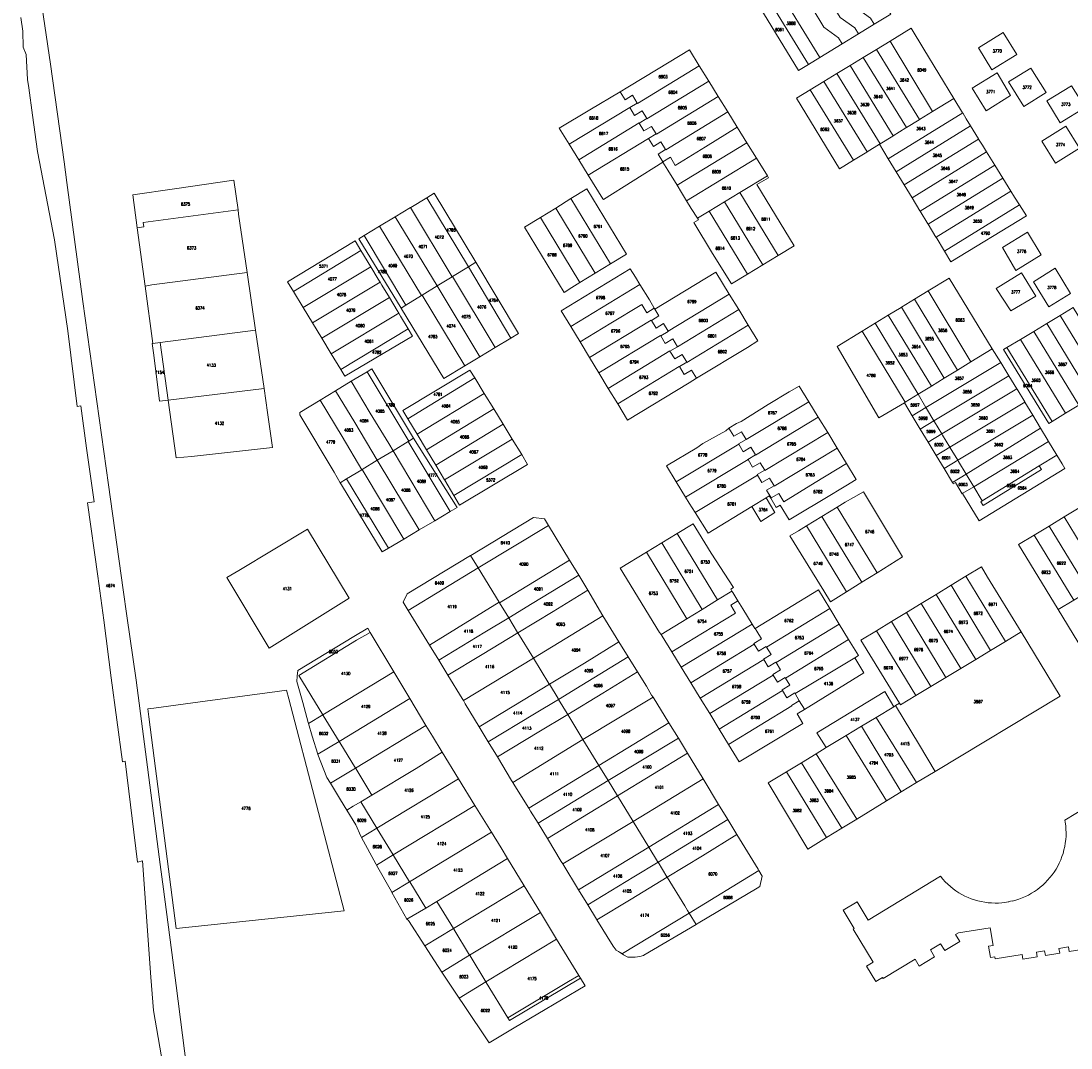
# Model space of a CAD drawing. Header units: metres. Extents: x 3 to 114181, y 112716 to 476231.
# Tile 4 of 90: x 112000 to 112359, y 474174 to 474525. Entities that reach past the tile are written whole.
import ezdxf
from ezdxf.enums import TextEntityAlignment as Align

# ---------------------------------------------------------------- set-up
doc = ezdxf.new("R2010")
doc.units = ezdxf.units.M
doc.header["$MEASUREMENT"] = 0
doc.layers.add('Kadasterperceelnummers', color=14, linetype='Continuous', lineweight=0)
doc.layers.add('Kadasterpercelen', color=14, linetype='Continuous', lineweight=13)
doc.styles.add('Style-STANDARD', font='STANDARD.shx')

msp = doc.modelspace()

# ---------------------------------------------------------------- linework, layer by layer
at = {"layer": 'Kadasterpercelen', "linetype": 'Continuous', "flags": 128}
for points in [[(112292.1, 474524.15), (112297.72, 474527.58), (112296.36, 474529.68), (112291.35, 474533.16), (112287.14, 474539.85), (112279.75, 474552.03), (112274.11, 474548.62), (112281.67, 474536.47), (112285.85, 474529.78), (112290.84, 474526.23)], [(112274.11, 474548.62), (112268.82, 474545.42), (112280.43, 474526.42), (112285.47, 474522.93), (112286.74, 474520.88), (112292.1, 474524.15), (112290.84, 474526.23), (112285.85, 474529.78), (112281.67, 474536.47)], [(112268.82, 474545.42), (112263.27, 474542.06), (112270.78, 474529.81), (112274.84, 474523.14), (112279.83, 474519.5), (112281.08, 474517.43), (112286.74, 474520.88), (112285.47, 474522.93), (112280.43, 474526.42)], [(112257.59, 474538.63), (112263.27, 474542.06), (112270.78, 474529.81), (112274.84, 474523.14), (112279.83, 474519.5), (112281.08, 474517.43), (112273.51, 474512.81)], [(112253.77, 474536.32), (112257.59, 474538.63), (112273.51, 474512.81), (112269.55, 474510.4)], [(112266.14, 474508.32), (112250.35, 474534.24), (112253.77, 474536.32), (112269.55, 474510.4)], [(112304.67, 474522.78), (112309.06, 474515.61), (112319.34, 474498.78), (112312.06, 474494.29), (112297.51, 474518.42)], [(112327.72, 474516.08), (112332.33, 474508.61), (112340.84, 474513.79), (112336.23, 474521.35)], [(112297.51, 474518.42), (112312.06, 474494.29), (112307.57, 474491.52), (112292.83, 474515.56)], [(112232.15, 474509.95), (112228.79, 474515.37), (112218.13, 474508.91), (112207.68, 474502.61), (112205.11, 474501.05), (112206.8, 474498.28), (112209.36, 474499.84), (112210.98, 474497.18), (112211.05, 474497.06)], [(112288.32, 474512.82), (112283.82, 474510.07), (112298.59, 474485.98), (112302.95, 474488.67), (112303.08, 474488.76)], [(112292.83, 474515.56), (112288.32, 474512.82), (112303.08, 474488.76), (112307.41, 474491.42), (112307.57, 474491.52)], [(112235.41, 474504.68), (112232.15, 474509.95), (112211.05, 474497.06), (112210.98, 474497.18), (112208.41, 474495.62), (112210.03, 474492.96), (112212.6, 474494.53), (112214.21, 474491.87), (112214.27, 474491.77)], [(112283.82, 474510.07), (112279.32, 474507.33), (112294.1, 474483.22), (112298.42, 474485.88), (112298.59, 474485.98)], [(112338, 474504.49), (112343.23, 474496.05), (112350.89, 474500.79), (112345.64, 474509.11)], [(112279.32, 474507.33), (112294.1, 474483.22), (112293.87, 474483.07), (112289.61, 474480.45), (112274.81, 474504.58)], [(112325.57, 474502.33), (112330.43, 474494.53), (112338.74, 474499.74), (112334.18, 474507.57)], [(112238.67, 474499.42), (112217.49, 474486.48), (112217.43, 474486.59), (112215.83, 474489.21), (112213.26, 474487.65), (112211.64, 474490.31), (112214.21, 474491.87), (112214.27, 474491.77), (112235.41, 474504.68)], [(112270.15, 474501.74), (112284.98, 474477.59), (112280.2, 474474.64), (112265.43, 474498.86)], [(112274.81, 474504.58), (112270.15, 474501.74), (112284.98, 474477.59), (112289.51, 474480.39), (112289.61, 474480.45)], [(112351.19, 474497.93), (112355.72, 474490.46), (112364.23, 474495.68), (112359.62, 474503.1)], [(112208.41, 474495.62), (112210.98, 474497.18), (112209.36, 474499.84), (112206.8, 474498.28), (112205.11, 474501.05), (112194.74, 474494.84), (112184.26, 474488.55), (112187.66, 474483.07), (112208.37, 474495.7)], [(112241.93, 474494.15), (112238.67, 474499.42), (112217.49, 474486.48), (112217.43, 474486.59), (112214.86, 474485.01), (112216.48, 474482.35), (112219.04, 474483.93), (112220.66, 474481.28), (112220.71, 474481.19)], [(112293.87, 474483.07), (112296.88, 474478.12), (112322.35, 474493.82), (112322.32, 474493.88), (112319.34, 474498.78), (112312.06, 474494.29), (112307.57, 474491.52), (112307.41, 474491.42), (112303.08, 474488.76), (112302.95, 474488.67), (112298.59, 474485.98), (112298.42, 474485.88), (112294.1, 474483.22)], [(112211.64, 474490.31), (112211.59, 474490.4), (112190.92, 474477.79), (112187.66, 474483.07), (112208.37, 474495.7), (112208.41, 474495.62), (112210.03, 474492.96), (112212.6, 474494.53), (112214.21, 474491.87)], [(112245.19, 474488.89), (112241.93, 474494.15), (112220.71, 474481.19), (112220.66, 474481.28), (112218.09, 474479.69), (112219.71, 474477.03), (112222.28, 474478.62), (112223.96, 474475.85), (112234.31, 474482.24)], [(112296.88, 474478.12), (112299.59, 474473.65), (112325.07, 474489.35), (112323.58, 474491.77), (112322.35, 474493.82)], [(112214.86, 474485.01), (112214.81, 474485.09), (112194.19, 474472.52), (112190.92, 474477.79), (112211.59, 474490.4), (112211.64, 474490.31), (112213.26, 474487.65), (112215.83, 474489.21), (112217.43, 474486.59)], [(112223.96, 474475.85), (112222.28, 474478.62), (112219.71, 474477.03), (112219.75, 474476.97), (112221.39, 474474.26), (112224.6, 474469.04), (112248.46, 474483.62), (112245.19, 474488.89), (112234.31, 474482.24)], [(112299.59, 474473.65), (112302.32, 474469.16), (112327.81, 474484.87), (112327.78, 474484.92), (112325.07, 474489.35)], [(112349.4, 474484.15), (112354.17, 474476.56), (112362.37, 474481.71), (112357.68, 474489.32)], [(112220.66, 474481.28), (112219.04, 474483.93), (112216.48, 474482.35), (112214.86, 474485.01), (112214.81, 474485.09), (112194.19, 474472.52), (112199.22, 474464.4), (112199.35, 474464.19), (112219.75, 474476.97), (112219.71, 474477.03), (112218.09, 474479.69)], [(112227.83, 474463.76), (112251.72, 474478.35), (112248.46, 474483.62), (112224.6, 474469.04), (112226.13, 474466.56)], [(112302.32, 474469.16), (112305.01, 474464.73), (112330.53, 474480.46), (112329.09, 474482.79), (112327.81, 474484.87)], [(112305.01, 474464.73), (112330.53, 474480.46), (112333.34, 474475.93), (112307.77, 474460.19), (112307.72, 474460.28)], [(112246.04, 474466.53), (112255.49, 474472.26), (112251.72, 474478.35), (112227.83, 474463.76), (112229.44, 474461.12), (112231.53, 474457.74), (112235.52, 474460.16), (112240.78, 474463.35)], [(112333.34, 474475.93), (112307.77, 474460.19), (112310.45, 474455.79), (112310.5, 474455.7), (112336.1, 474471.46)], [(112038.29, 474465.82), (112052.51, 474467.83), (112072.83, 474470.73), (112074.29, 474460.68), (112041.83, 474456.28), (112042.04, 474454.79), (112039.81, 474454.49)], [(112259.21, 474444.96), (112264.69, 474448.27), (112258.25, 474458.81), (112251.89, 474469.29), (112255.89, 474471.61), (112255.49, 474472.26), (112246.04, 474466.53)], [(112313.19, 474451.29), (112313.23, 474451.22), (112338.86, 474466.99), (112338.82, 474467.05), (112336.1, 474471.46), (112310.5, 474455.7)], [(112138.88, 474464.78), (112153.21, 474441.15), (112155.68, 474442.66), (112141.38, 474466.29)], [(112188.27, 474464.48), (112201.79, 474442.1), (112207.28, 474445.43), (112193.7, 474467.84)], [(112246.04, 474466.53), (112240.78, 474463.35), (112253.94, 474441.79), (112259.21, 474444.96)], [(112313.23, 474451.22), (112316.1, 474446.49), (112341.77, 474462.31), (112340.05, 474464.95), (112338.86, 474466.99)], [(112133.42, 474461.48), (112133.28, 474461.4), (112147.61, 474437.72), (112147.72, 474437.79), (112153.21, 474441.15), (112138.88, 474464.78)], [(112196.53, 474438.91), (112201.79, 474442.1), (112188.27, 474464.48), (112183.03, 474461.24)], [(112248.67, 474438.61), (112253.94, 474441.79), (112240.78, 474463.35), (112235.52, 474460.16)], [(112316.1, 474446.49), (112318.3, 474442.88), (112344.2, 474458.55), (112341.77, 474462.31)], [(112039.81, 474454.49), (112042.49, 474434.51), (112044.82, 474434.96), (112077.4, 474439.22), (112074.51, 474459.15), (112074.29, 474460.68), (112041.83, 474456.28), (112042.04, 474454.79)], [(112128.09, 474458.26), (112142.47, 474434.58), (112137.37, 474431.46), (112137.06, 474431.26), (112122.76, 474455.04)], [(112133.28, 474461.4), (112147.61, 474437.72), (112142.47, 474434.58), (112128.09, 474458.26)], [(112196.53, 474438.91), (112183.03, 474461.24), (112177.79, 474458), (112191.26, 474435.72)], [(112248.67, 474438.61), (112235.52, 474460.16), (112231.53, 474457.74), (112231.87, 474457.21), (112230.34, 474456.29), (112236.75, 474445.69), (112243.24, 474435.34)], [(112122.76, 474455.04), (112137.06, 474431.26), (112131.74, 474428.01), (112117.43, 474451.82)], [(112185.88, 474432.38), (112188.51, 474434.05), (112191.26, 474435.72), (112177.79, 474458), (112172.37, 474454.65)], [(112117.43, 474451.82), (112131.74, 474428.01), (112130.09, 474426.99), (112115.64, 474450.74)], [(112335.96, 474447.73), (112340.52, 474439.84), (112349.19, 474445.18), (112344.52, 474452.97)], [(112114.37, 474450.04), (112091.27, 474436.02), (112093.3, 474432.66), (112116.37, 474446.7)], [(112116.37, 474446.7), (112093.3, 474432.66), (112096.59, 474427.23), (112119.7, 474441.15)], [(112119.7, 474441.15), (112096.59, 474427.23), (112099.79, 474421.95), (112122.9, 474435.86), (112122.24, 474436.93)], [(112167.73, 474416.72), (112162.37, 474413.49), (112147.72, 474437.79), (112153.21, 474441.15)], [(112170.3, 474418.28), (112167.73, 474416.72), (112153.21, 474441.15), (112155.68, 474442.66)], [(112188.23, 474420.69), (112211.87, 474435.03), (112210.32, 474437.56), (112208.58, 474440.44), (112184.96, 474426.09)], [(112346.56, 474436.03), (112351.79, 474427.39), (112359.28, 474432.03), (112354.03, 474440.7)], [(112042.49, 474434.51), (112044.82, 474434.96), (112077.4, 474439.22), (112080.27, 474419.47), (112047.59, 474415.16), (112045.13, 474414.84)], [(112162.37, 474413.49), (112147.72, 474437.79), (112147.61, 474437.72), (112142.47, 474434.58), (112157.1, 474410.31)], [(112242.47, 474431.78), (112221.55, 474419.05), (112219.98, 474421.66), (112217.42, 474420.1), (112215.81, 474422.76), (112218.37, 474424.32), (112216.98, 474426.63), (112237.84, 474439.34)], [(112310.5, 474432.84), (112317.72, 474437.27), (112332.5, 474413.01), (112325.18, 474408.6)], [(112333.84, 474433.73), (112338.79, 474426.01), (112347.34, 474431.11), (112342.51, 474439.01)], [(112122.9, 474435.86), (112123.52, 474434.84), (112126.1, 474430.57), (112103, 474416.66), (112099.79, 474421.95)], [(112157.1, 474410.31), (112142.47, 474434.58), (112137.37, 474431.46), (112151.96, 474407.26)], [(112212.51, 474428.19), (112214.19, 474425.42), (112216.77, 474426.98), (112215.1, 474429.76), (112211.87, 474435.03), (112188.23, 474420.69), (112191.44, 474415.4), (112201.95, 474421.77)], [(112106.2, 474411.37), (112129.3, 474425.28), (112128.73, 474426.21), (112126.1, 474430.57), (112103, 474416.66)], [(112130.25, 474426.73), (112144.76, 474402.88), (112151.96, 474407.26), (112137.37, 474431.46), (112137.06, 474431.26), (112131.74, 474428.01), (112130.09, 474426.99)], [(112221.57, 474419.01), (112219.03, 474417.44), (112220.55, 474414.92), (112223.12, 474416.44), (112224.72, 474413.78), (112224.75, 474413.72), (112245.71, 474426.49), (112242.47, 474431.78), (112221.55, 474419.05)], [(112305.89, 474430.02), (112301.36, 474427.26), (112316.07, 474402.96), (112320.63, 474405.78)], [(112305.89, 474430.02), (112310.5, 474432.84), (112325.18, 474408.6), (112320.63, 474405.78)], [(112215.72, 474422.89), (112215.81, 474422.76), (112218.37, 474424.32), (112216.98, 474426.63), (112216.77, 474426.98), (112214.19, 474425.42), (112212.51, 474428.19), (112201.95, 474421.77), (112191.44, 474415.4), (112194.64, 474410.1)], [(112227.96, 474408.4), (112248.96, 474421.19), (112245.71, 474426.49), (112224.75, 474413.72), (112224.72, 474413.78), (112222.16, 474412.27), (112223.78, 474409.6), (112226.32, 474411.11), (112227.93, 474408.45)], [(112301.27, 474427.21), (112301.36, 474427.26), (112316.07, 474402.96), (112311.65, 474400.22), (112296.87, 474424.53)], [(112355.77, 474424.46), (112360.23, 474427.15), (112375.59, 474401.95), (112371.15, 474399.24)], [(112109.49, 474405.94), (112106.2, 474411.37), (112129.3, 474425.28), (112129.94, 474424.24), (112132.58, 474419.87)], [(112218.93, 474417.6), (112219.03, 474417.44), (112221.57, 474419.01), (112221.55, 474419.05), (112219.98, 474421.66), (112217.42, 474420.1), (112215.81, 474422.76), (112215.72, 474422.89), (112194.64, 474410.1), (112197.85, 474404.81)], [(112296.87, 474424.53), (112292.34, 474421.77), (112307.15, 474397.47), (112311.65, 474400.22)], [(112366.51, 474396.41), (112371.15, 474399.24), (112355.77, 474424.46), (112351.12, 474421.66)], [(112083.19, 474399.41), (112050.36, 474395.42), (112047.59, 474415.16), (112080.27, 474419.47)], [(112109.49, 474405.94), (112132.58, 474419.87), (112133.99, 474417.42), (112110.83, 474403.73)], [(112229.53, 474405.78), (112231.24, 474402.94), (112248.71, 474413.55), (112252.28, 474415.76), (112248.96, 474421.19), (112227.96, 474408.4), (112227.93, 474408.45), (112225.39, 474406.95), (112227, 474404.28)], [(112279.41, 474413.89), (112293.7, 474389.38), (112302.38, 474394.6), (112302.67, 474394.77), (112287.89, 474419.06)], [(112292.34, 474421.77), (112287.89, 474419.06), (112302.67, 474394.77), (112307.15, 474397.47)], [(112342.17, 474416.27), (112357.59, 474390.97), (112362.13, 474393.74), (112346.72, 474419.02)], [(112346.72, 474419.02), (112362.13, 474393.74), (112366.51, 474396.41), (112351.12, 474421.66)], [(112044.91, 474414.81), (112045.13, 474414.84), (112047.59, 474415.16), (112050.36, 474395.42), (112047.44, 474395.07), (112046.96, 474398.84), (112045.42, 474410.87)], [(112222.14, 474412.31), (112222.16, 474412.27), (112224.72, 474413.78), (112223.12, 474416.44), (112220.55, 474414.92), (112219.03, 474417.44), (112218.93, 474417.6), (112197.85, 474404.81), (112201.05, 474399.51)], [(112337.46, 474413.44), (112352.99, 474388.16), (112357.59, 474390.97), (112342.17, 474416.27)], [(112225.35, 474407.02), (112225.39, 474406.95), (112227.93, 474408.45), (112226.32, 474411.11), (112223.78, 474409.6), (112222.16, 474412.27), (112222.14, 474412.31), (112201.05, 474399.51), (112204.26, 474394.22)], [(112332.5, 474413.01), (112335.42, 474408.32), (112309.78, 474392.92), (112307.15, 474397.47), (112311.65, 474400.22), (112316.07, 474402.96), (112320.63, 474405.78), (112325.18, 474408.6)], [(112337.46, 474413.44), (112336.36, 474412.76), (112351.84, 474387.46), (112352.99, 474388.16)], [(112338.18, 474403.85), (112335.42, 474408.32), (112309.78, 474392.92), (112309.98, 474392.58), (112312.51, 474388.4)], [(112118.47, 474405.21), (112132.74, 474381.41), (112132.52, 474381.28), (112127.36, 474378.15), (112125.94, 474380.58), (112119.58, 474391.01), (112113.04, 474401.92)], [(112120.15, 474406.23), (112134.41, 474382.42), (112132.74, 474381.41), (112118.47, 474405.21)], [(112130.72, 474391.93), (112132.41, 474389.11), (112155.32, 474403.08), (112153.7, 474405.73)], [(112227, 474404.28), (112225.39, 474406.95), (112225.35, 474407.02), (112204.26, 474394.22), (112207.65, 474388.62), (112228.73, 474401.42), (112231.24, 474402.94), (112229.53, 474405.78)], [(112107.68, 474398.67), (112113.04, 474401.92), (112119.58, 474391.01), (112125.94, 474380.58), (112127.36, 474378.15), (112121.94, 474374.87), (112114.26, 474387.82)], [(112158.6, 474397.72), (112155.32, 474403.08), (112132.41, 474389.11), (112135.6, 474383.79)], [(112340.9, 474399.34), (112315.23, 474383.89), (112312.71, 474388.06), (112312.51, 474388.4), (112338.18, 474403.85), (112338.2, 474403.82)], [(112050.36, 474395.42), (112053.12, 474375.69), (112058.34, 474376.22), (112086.05, 474379.26), (112084.37, 474391.28), (112083.19, 474399.41)], [(112107.68, 474398.67), (112114.26, 474387.82), (112121.94, 474374.87), (112116.73, 474371.72), (112116.62, 474371.65), (112109.92, 474383), (112102.43, 474395.5)], [(112161.82, 474392.45), (112138.78, 474378.49), (112135.6, 474383.79), (112158.6, 474397.72)], [(112246.6, 474384.66), (112248.21, 474382), (112248.24, 474381.95), (112269.7, 474394.92), (112266.41, 474400.3), (112262.9, 474398.27), (112255.72, 474394.02), (112246.58, 474388.21), (112244.92, 474387.43), (112242.34, 474385.93), (112244.02, 474383.16)], [(112305.09, 474390.1), (112302.38, 474394.6), (112302.67, 474394.77), (112307.15, 474397.47), (112309.78, 474392.92)], [(112340.95, 474399.26), (112340.9, 474399.34), (112315.23, 474383.89), (112315.46, 474383.5), (112317.96, 474379.38), (112343.62, 474394.83), (112343.6, 474394.87)], [(112095.48, 474391.29), (112102.43, 474395.5), (112109.92, 474383), (112116.62, 474371.65), (112111.4, 474368.49), (112109.25, 474367.19), (112107.19, 474370.8), (112095.43, 474390.5)], [(112245.67, 474380.43), (112247.24, 474377.83), (112249.82, 474379.34), (112251.41, 474376.71), (112251.44, 474376.65), (112272.93, 474389.64), (112269.7, 474394.92), (112248.24, 474381.95), (112248.21, 474382), (112245.63, 474380.49)], [(112346.34, 474390.31), (112343.62, 474394.83), (112317.96, 474379.38), (112318.12, 474379.11), (112320.68, 474374.87)], [(112165.01, 474387.25), (112161.82, 474392.45), (112138.78, 474378.49), (112141.95, 474373.22)], [(112307.82, 474385.58), (112305.09, 474390.1), (112309.78, 474392.92), (112309.98, 474392.58), (112312.51, 474388.4)], [(112346.36, 474390.28), (112346.34, 474390.31), (112320.68, 474374.87), (112320.89, 474374.52), (112323.53, 474370.16), (112349, 474385.9)], [(112168.13, 474382.15), (112165.01, 474387.25), (112141.95, 474373.22), (112144.99, 474368.14)], [(112248.87, 474375.13), (112250.45, 474372.51), (112253.04, 474374.02), (112254.58, 474371.47), (112254.65, 474371.35), (112276.15, 474384.35), (112272.93, 474389.64), (112251.44, 474376.65), (112251.41, 474376.71), (112248.84, 474375.17)], [(112310.54, 474381.06), (112307.82, 474385.58), (112312.51, 474388.4), (112312.71, 474388.06), (112315.23, 474383.89)], [(112246.6, 474384.66), (112244.02, 474383.16), (112242.34, 474385.93), (112241.32, 474385.02), (112235.73, 474381.91), (112233.44, 474380.58), (112231.31, 474379.14), (112220.93, 474373.01), (112224.28, 474367.5), (112245.67, 474380.43), (112245.63, 474380.49), (112248.21, 474382)], [(112252.07, 474369.83), (112253.59, 474367.31), (112256.19, 474368.81), (112257.8, 474366.14), (112257.85, 474366.05), (112279.38, 474379.07), (112276.15, 474384.35), (112254.65, 474371.35), (112254.58, 474371.47), (112251.98, 474369.98)], [(112313.26, 474376.55), (112310.54, 474381.06), (112315.23, 474383.89), (112315.46, 474383.5), (112317.96, 474379.38)], [(112326.14, 474365.83), (112351.78, 474381.29), (112351.6, 474381.58), (112349, 474385.9), (112323.53, 474370.16)], [(112146.93, 474357.33), (112141.62, 474354.18), (112127.36, 474378.15), (112132.52, 474381.28)], [(112134.41, 474382.42), (112149.27, 474358.72), (112146.93, 474357.33), (112132.52, 474381.28), (112132.74, 474381.41)], [(112144.99, 474368.14), (112145.04, 474368.07), (112148.19, 474362.8), (112171.4, 474376.81), (112168.13, 474382.15)], [(112249.82, 474379.34), (112247.24, 474377.83), (112245.67, 474380.43), (112224.28, 474367.5), (112227.5, 474362.21), (112248.87, 474375.13), (112248.84, 474375.17), (112251.41, 474376.71)], [(112315.98, 474372.04), (112313.26, 474376.55), (112317.96, 474379.38), (112318.12, 474379.11), (112320.68, 474374.87)], [(112354.55, 474376.68), (112348.59, 474373.01), (112329.07, 474360.99), (112326.14, 474365.83), (112351.78, 474381.29)], [(112141.62, 474354.18), (112127.36, 474378.15), (112121.94, 474374.87), (112136.34, 474351.05)], [(112173.44, 474373.47), (112171.4, 474376.81), (112148.19, 474362.8), (112150.16, 474359.52)], [(112256.81, 474361.99), (112259.41, 474363.48), (112261.09, 474360.71), (112271.9, 474367.31), (112282.61, 474373.78), (112279.38, 474379.07), (112257.85, 474366.05), (112257.8, 474366.14), (112255.2, 474364.65)], [(112354.55, 474376.68), (112356.41, 474373.62), (112357.34, 474372.08), (112327.96, 474354.16), (112322.29, 474363.51), (112322.45, 474363.6), (112326.14, 474365.83), (112329.07, 474360.99), (112328.58, 474360.69), (112329.37, 474359.41), (112349.38, 474371.74), (112348.59, 474373.01)], [(112136.34, 474351.05), (112131.05, 474347.91), (112116.73, 474371.72), (112121.94, 474374.87)], [(112254.58, 474371.47), (112253.04, 474374.02), (112250.45, 474372.51), (112248.87, 474375.13), (112227.5, 474362.21), (112228.71, 474360.21), (112230.77, 474356.96), (112252.07, 474369.83), (112251.98, 474369.98)], [(112256.63, 474361.89), (112258.5, 474358.72), (112259.86, 474359.56), (112262.98, 474354.48), (112265.83, 474356.19), (112275.22, 474361.81), (112282.32, 474366.15), (112285.94, 474368.33), (112282.61, 474373.78), (112271.9, 474367.31), (112261.09, 474360.71), (112259.41, 474363.48), (112256.81, 474361.99)], [(112318.85, 474367.26), (112315.98, 474372.04), (112320.68, 474374.87), (112320.89, 474374.52), (112323.53, 474370.16)], [(112348.59, 474373.01), (112329.07, 474360.99), (112328.58, 474360.69), (112329.37, 474359.41), (112349.38, 474371.74)], [(112123.68, 474343.54), (112125.78, 474344.78), (112111.4, 474368.49), (112109.25, 474367.19), (112109.67, 474366.46)], [(112131.05, 474347.91), (112116.73, 474371.72), (112116.62, 474371.65), (112111.4, 474368.49), (112125.78, 474344.78)], [(112256.81, 474361.99), (112255.2, 474364.65), (112257.8, 474366.14), (112256.19, 474368.81), (112253.59, 474367.31), (112252.07, 474369.83), (112230.77, 474356.96), (112235.2, 474349.97), (112250.16, 474359.07), (112255.1, 474362.07), (112256.15, 474362.7), (112256.63, 474361.89)], [(112322.29, 474363.51), (112322.18, 474363.44), (112319.88, 474367.23), (112319.14, 474366.79), (112318.85, 474367.26), (112323.53, 474370.16), (112326.14, 474365.83), (112322.45, 474363.6)], [(112250.16, 474359.07), (112253.24, 474353.89), (112258.1, 474356.97), (112255.1, 474362.07)], [(112279.42, 474358.85), (112293.05, 474336.37), (112301.74, 474341.78), (112288.38, 474364.08), (112284.93, 474362.11), (112282.13, 474360.5)], [(112279.42, 474358.85), (112276.71, 474357.2), (112274.13, 474355.62), (112287.79, 474333.1), (112293.05, 474336.37)], [(112362.22, 474358.58), (112357.09, 474355.47), (112370.66, 474333.14), (112375.79, 474336.23)], [(112153.92, 474342.28), (112156.53, 474338.01), (112180.52, 474352.54), (112179.16, 474354.81), (112175.49, 474355.26), (112153.99, 474342.32)], [(112287.79, 474333.1), (112274.13, 474355.62), (112271.52, 474354.01), (112268.85, 474352.39), (112282.53, 474329.83)], [(112357.09, 474355.47), (112351.97, 474352.37), (112365.52, 474330.05), (112370.66, 474333.14)], [(112074.53, 474337.19), (112098.07, 474351.33), (112112.37, 474327.69), (112084.9, 474310.52), (112070.41, 474334.71)], [(112180.52, 474352.54), (112156.53, 474338.01), (112163.7, 474326.28), (112163.8, 474326.11), (112187.78, 474340.66)], [(112238.39, 474327.05), (112243.38, 474330.12), (112242.99, 474330.75), (112243.93, 474331.31), (112236.22, 474343.04), (112231.89, 474350.12), (112230.05, 474353.18), (112224.63, 474349.85)], [(112282.53, 474329.83), (112268.85, 474352.39), (112266.12, 474350.73), (112263.23, 474349.02), (112274.81, 474330.2), (112277.08, 474326.45)], [(112351.97, 474352.37), (112346.85, 474349.27), (112360.39, 474326.96), (112365.52, 474330.05)], [(112233.13, 474323.82), (112238.39, 474327.05), (112224.63, 474349.85), (112219.37, 474346.63)], [(112346.85, 474349.27), (112341.5, 474346.03), (112355.09, 474323.76), (112360.39, 474326.96)], [(112391.19, 474345.51), (112386.05, 474342.41), (112380.92, 474339.32), (112375.79, 474336.23), (112370.66, 474333.14), (112365.52, 474330.05), (112360.39, 474326.96), (112355.09, 474323.76), (112368.54, 474301.71), (112411.07, 474327.48), (112397.78, 474349.48), (112397.73, 474349.45)], [(112227.88, 474320.59), (112214.12, 474343.4), (112205.15, 474337.9), (112218.52, 474315.89), (112219.1, 474315.19)], [(112227.88, 474320.59), (112233.13, 474323.82), (112219.37, 474346.63), (112214.12, 474343.4)], [(112132.56, 474323.48), (112130.82, 474326.32), (112132.21, 474329.11), (112153.92, 474342.28), (112156.53, 474338.01)], [(112187.78, 474340.66), (112163.8, 474326.11), (112166.95, 474320.96), (112175.02, 474325.86), (112190.92, 474335.52)], [(112132.56, 474323.48), (112139.88, 474311.53), (112163.7, 474326.28), (112156.53, 474338.01)], [(112323.48, 474335.2), (112337.04, 474312.86), (112342.43, 474316.12), (112330.9, 474334.89), (112328.79, 474338.43)], [(112190.92, 474335.52), (112194.07, 474330.38), (112182.16, 474323.16), (112170.09, 474315.82), (112170.01, 474315.94), (112166.95, 474320.96), (112175.02, 474325.86)], [(112318.38, 474332.09), (112331.92, 474309.77), (112337.04, 474312.86), (112323.48, 474335.2)], [(112194.07, 474330.38), (112182.16, 474323.16), (112170.09, 474315.82), (112175.39, 474307.15), (112199.15, 474321.6)], [(112244.6, 474322.57), (112233.25, 474315.67), (112222.8, 474309.31), (112219.5, 474314.71), (112219.1, 474315.19), (112227.88, 474320.59), (112233.13, 474323.82), (112238.39, 474327.05), (112243.38, 474330.12), (112243.71, 474329.57), (112245.4, 474326.81), (112242.94, 474325.29)], [(112276.89, 474324.1), (112273.02, 474330.48), (112251.32, 474317.31), (112251.87, 474316.42), (112253.53, 474313.71), (112250.91, 474312.12), (112251.01, 474311.97), (112252.51, 474309.48), (112255.14, 474311.08), (112255.24, 474310.92)], [(112308.17, 474325.87), (112321.7, 474303.58), (112326.81, 474306.68), (112313.27, 474328.98)], [(112313.27, 474328.98), (112326.81, 474306.68), (112331.92, 474309.77), (112318.38, 474332.09)], [(112139.88, 474311.53), (112163.7, 474326.28), (112163.8, 474326.11), (112166.95, 474320.96), (112158.83, 474316.03), (112142.99, 474306.46)], [(112244.6, 474322.57), (112233.25, 474315.67), (112222.8, 474309.31), (112226.04, 474304.02), (112250.31, 474318.81), (112247.1, 474324.05), (112245.4, 474326.81), (112242.94, 474325.29)], [(112303.07, 474322.76), (112316.59, 474300.49), (112321.7, 474303.58), (112308.17, 474325.87)], [(112199.15, 474321.6), (112204.68, 474312.68), (112192.91, 474305.47), (112180.86, 474298.18), (112180.7, 474298.45), (112175.39, 474307.15)], [(112256.76, 474308.43), (112254.13, 474306.83), (112254.23, 474306.67), (112255.73, 474304.2), (112258.37, 474305.81), (112258.48, 474305.63), (112280.11, 474318.79), (112276.89, 474324.1), (112255.24, 474310.92)], [(112297.97, 474319.65), (112311.47, 474297.4), (112316.59, 474300.49), (112303.07, 474322.76)], [(112142.99, 474306.46), (112146.14, 474301.32), (112157.91, 474308.43), (112170.09, 474315.82), (112170.01, 474315.94), (112166.95, 474320.96), (112158.83, 474316.03)], [(112251.01, 474311.97), (112250.91, 474312.12), (112253.53, 474313.71), (112251.87, 474316.42), (112251.32, 474317.31), (112251.25, 474317.27), (112250.31, 474318.81), (112226.04, 474304.02), (112229.28, 474298.73)], [(112260, 474303.14), (112257.35, 474301.53), (112257.45, 474301.36), (112258.95, 474298.9), (112261.61, 474300.52), (112261.72, 474300.34), (112283.32, 474313.49), (112280.11, 474318.79), (112258.48, 474305.63)], [(112292.87, 474316.54), (112306.36, 474294.3), (112311.47, 474297.4), (112297.97, 474319.65)], [(112119.55, 474315.98), (112114.88, 474313.29), (112095.12, 474301.19), (112103.31, 474287.78), (112098.43, 474284.82), (112098.33, 474285.16), (112096.46, 474291.94), (112094.44, 474299.15), (112094.57, 474301.02), (112094.73, 474302.89), (112104.33, 474308.71), (112113.97, 474314.55), (112118.69, 474317.41)], [(112127.61, 474302.51), (112103.31, 474287.78), (112095.12, 474301.19), (112114.88, 474313.29), (112119.55, 474315.98)], [(112146.14, 474301.32), (112157.91, 474308.43), (112170.09, 474315.82), (112175.39, 474307.15), (112151.42, 474292.68), (112151.07, 474293.29)], [(112300.67, 474291.75), (112301.09, 474291.11), (112306.36, 474294.3), (112292.87, 474316.54), (112287.52, 474313.29)], [(112307.6, 474277.33), (112312.93, 474268.36), (112355.69, 474294.18), (112342.43, 474316.12), (112337.04, 474312.86), (112331.92, 474309.77), (112326.81, 474306.68), (112321.7, 474303.58), (112316.59, 474300.49), (112311.47, 474297.4), (112306.36, 474294.3), (112301.09, 474291.11), (112300.67, 474291.75), (112299.35, 474290.88)], [(112204.68, 474312.68), (112207.85, 474307.57), (112191.99, 474297.86), (112184.01, 474293.03), (112183.84, 474293.31), (112180.86, 474298.18), (112192.91, 474305.47)], [(112254.13, 474306.83), (112256.76, 474308.43), (112255.24, 474310.92), (112255.14, 474311.08), (112252.51, 474309.48), (112251.01, 474311.97), (112229.28, 474298.73), (112232.52, 474293.44), (112254.23, 474306.67)], [(112263.23, 474297.86), (112260.57, 474296.24), (112260.67, 474296.06), (112262.17, 474293.6), (112264.85, 474295.23), (112264.99, 474294.99), (112276.28, 474301.72), (112285.39, 474307.24), (112286.65, 474308), (112283.32, 474313.49), (112261.72, 474300.34)], [(112207.85, 474307.57), (112191.99, 474297.86), (112184.01, 474293.03), (112186.99, 474288.16), (112187.15, 474287.89), (112199.18, 474295.15), (112211.05, 474302.42)], [(112268.17, 474289.62), (112268.19, 474289.59), (112288.51, 474302.08), (112285.39, 474307.24), (112276.28, 474301.72), (112264.99, 474294.99), (112266.43, 474292.56)], [(112151.42, 474292.68), (112175.39, 474307.15), (112180.7, 474298.45), (112180.86, 474298.18), (112168.65, 474290.78), (112156.86, 474283.63), (112152.1, 474291.54)], [(112257.35, 474301.53), (112260, 474303.14), (112258.48, 474305.63), (112258.37, 474305.81), (112255.73, 474304.2), (112254.23, 474306.67), (112232.52, 474293.44), (112235.76, 474288.15), (112257.45, 474301.36)], [(112133.1, 474293.34), (112108.88, 474278.66), (112103.45, 474287.54), (112103.31, 474287.78), (112127.61, 474302.51)], [(112216.43, 474293.8), (112215.82, 474294.51), (112214.07, 474297.54), (112211.05, 474302.42), (112199.18, 474295.15), (112187.15, 474287.89), (112192.37, 474279.34)], [(112260.57, 474296.24), (112263.23, 474297.86), (112261.72, 474300.34), (112261.61, 474300.52), (112258.95, 474298.9), (112257.45, 474301.36), (112235.76, 474288.15), (112239, 474282.86), (112260.67, 474296.06)], [(112156.86, 474283.63), (112168.65, 474290.78), (112180.86, 474298.18), (112183.84, 474293.31), (112184.01, 474293.03), (112175.83, 474288.1), (112159.97, 474278.47)], [(112110.59, 474220.65), (112053.11, 474214.57), (112043.81, 474287.07), (112043.47, 474289.75), (112045.44, 474290.02), (112061.31, 474292.16), (112087.69, 474295.71), (112090.87, 474296.14), (112091.65, 474293.17)], [(112138.61, 474284.13), (112114.47, 474269.5), (112109.11, 474278.27), (112108.88, 474278.66), (112133.1, 474293.34)], [(112159.97, 474278.47), (112175.83, 474288.1), (112184.01, 474293.03), (112186.99, 474288.16), (112187.15, 474287.89), (112177.23, 474281.9), (112163.08, 474273.31)], [(112216.43, 474293.8), (112221.82, 474284.99), (112197.84, 474270.39), (112192.37, 474279.34)], [(112263.79, 474290.94), (112266.43, 474292.56), (112264.99, 474294.99), (112264.85, 474295.23), (112262.17, 474293.6), (112260.67, 474296.06), (112239, 474282.86), (112242.24, 474277.56), (112263.9, 474290.76)], [(112272.47, 474281.62), (112275.6, 474276.54), (112282.47, 474280.68), (112287.71, 474283.85), (112292.73, 474286.87), (112298.84, 474290.53), (112295.66, 474295.73)], [(112245.88, 474271.62), (112242.24, 474277.56), (112263.9, 474290.76), (112263.79, 474290.94), (112266.43, 474292.56), (112268.17, 474289.62), (112268.19, 474289.59), (112265.68, 474288.04), (112267.67, 474284.73)], [(112306.52, 474264.56), (112312.93, 474268.36), (112307.6, 474277.33), (112299.35, 474290.88), (112298.84, 474290.53), (112292.73, 474286.87)], [(112101.58, 474274.23), (112099.71, 474280.43), (112098.43, 474284.82), (112103.31, 474287.78), (112103.45, 474287.54), (112108.88, 474278.66)], [(112163.08, 474273.31), (112177.23, 474281.9), (112187.15, 474287.89), (112192.37, 474279.34), (112168.35, 474264.6), (112167.95, 474265.22)], [(112301.31, 474261.42), (112306.52, 474264.56), (112292.73, 474286.87), (112287.71, 474283.85)], [(112138.61, 474284.13), (112140.82, 474280.44), (112144.22, 474274.91), (112135.27, 474269.41), (112120.09, 474260.28), (112114.59, 474269.31), (112114.47, 474269.5)], [(112225.02, 474279.74), (112221.82, 474284.99), (112197.84, 474270.39), (112200.94, 474265.31)], [(112296.28, 474258.34), (112301.31, 474261.42), (112287.71, 474283.85), (112282.47, 474280.68)], [(112104.72, 474266.26), (112101.59, 474274.21), (112101.58, 474274.23), (112108.88, 474278.66), (112109.11, 474278.27), (112114.47, 474269.5), (112105.91, 474264.31)], [(112168.35, 474264.6), (112192.37, 474279.34), (112197.84, 474270.39), (112173.88, 474255.73), (112169.1, 474263.44)], [(112225.02, 474279.74), (112228.17, 474274.59), (112204.17, 474260.04), (112201, 474265.22), (112200.94, 474265.31)], [(112286.08, 474252.07), (112296.28, 474258.34), (112282.47, 474280.68), (112275.6, 474276.54), (112272.22, 474274.41)], [(112149.79, 474265.86), (112121.85, 474248.92), (112116.3, 474258), (112120.09, 474260.28), (112135.27, 474269.41), (112144.22, 474274.91)], [(112228.17, 474274.59), (112204.17, 474260.04), (112209.53, 474251.26), (112233.57, 474265.77)], [(112275.74, 474245.71), (112262.05, 474268.25), (112267.13, 474271.33), (112280.96, 474248.92)], [(112280.96, 474248.92), (112286.08, 474252.07), (112272.22, 474274.41), (112267.13, 474271.33)], [(112111.5, 474255.11), (112109.38, 474258.58), (112105.91, 474264.31), (112114.47, 474269.5), (112114.59, 474269.31), (112120.09, 474260.28), (112116.3, 474258), (112113.73, 474256.45)], [(112173.88, 474255.73), (112174.46, 474254.79), (112177, 474250.62), (112201, 474265.22), (112200.94, 474265.31), (112197.84, 474270.39)], [(112255.74, 474264.43), (112269.35, 474241.8), (112275.74, 474245.71), (112262.05, 474268.25)], [(112155.4, 474256.74), (112149.79, 474265.86), (112121.85, 474248.92), (112121.96, 474248.73), (112127.43, 474239.78)], [(112177, 474250.62), (112180.19, 474245.37), (112204.17, 474260.04), (112201, 474265.22)], [(112233.57, 474265.77), (112238.82, 474257.04), (112214.9, 474242.46), (112209.53, 474251.26)], [(112114.61, 474250.05), (112111.5, 474255.11), (112113.73, 474256.45), (112116.3, 474258), (112121.85, 474248.92), (112116.6, 474245.74), (112116.34, 474246.23)], [(112180.19, 474245.37), (112204.17, 474260.04), (112209.53, 474251.26), (112185.46, 474236.69), (112184.96, 474237.53)], [(112238.82, 474257.04), (112214.9, 474242.46), (112217.91, 474237.55), (112218.07, 474237.28), (112226.13, 474242.21), (112241.96, 474251.88)], [(112161.03, 474247.58), (112155.4, 474256.74), (112127.43, 474239.78), (112127.55, 474239.59), (112133.04, 474230.61)], [(112190.8, 474227.85), (112185.46, 474236.69), (112209.53, 474251.26), (112214.9, 474242.46)], [(112241.96, 474251.88), (112226.13, 474242.21), (112218.07, 474237.28), (112221.1, 474232.32), (112221.2, 474232.15), (112233.24, 474239.5), (112245.07, 474246.74)], [(112121.44, 474236.78), (112116.6, 474245.74), (112121.85, 474248.92), (112121.96, 474248.73), (112127.43, 474239.78), (112121.7, 474236.31)], [(112166.57, 474238.52), (112142.35, 474223.84), (112138.57, 474221.55), (112133.1, 474230.51), (112133.04, 474230.61), (112161.03, 474247.58), (112164.32, 474242.23)], [(112252.33, 474234.87), (112252.61, 474234.45), (112228.75, 474219.8), (112228.19, 474220.71), (112227.19, 474222.36), (112221.2, 474232.15), (112233.24, 474239.5), (112245.07, 474246.74)], [(112126.95, 474226.92), (112126.79, 474227.21), (112121.7, 474236.31), (112127.43, 474239.78), (112127.55, 474239.59), (112133.04, 474230.61)], [(112190.8, 474227.85), (112193.98, 474222.68), (112194.01, 474222.63), (112209.84, 474232.26), (112218.07, 474237.28), (112217.91, 474237.55), (112214.9, 474242.46)], [(112172.23, 474229.23), (112166.57, 474238.52), (112142.35, 474223.84), (112148.01, 474214.55)], [(112194.01, 474222.63), (112209.84, 474232.26), (112218.07, 474237.28), (112221.1, 474232.32), (112221.2, 474232.15), (112208.9, 474224.64), (112197.16, 474217.5), (112197.01, 474217.74)], [(112204.5, 474206.72), (112203.7, 474207.11), (112202.68, 474208.51), (112197.16, 474217.5), (112208.9, 474224.64), (112221.2, 474232.15), (112227.19, 474222.36), (112228.19, 474220.71), (112228.75, 474219.8), (112205.85, 474206.05), (112204.89, 474206.52)], [(112252.61, 474234.45), (112253.77, 474232.52), (112252.88, 474228.98), (112251.98, 474228.44), (112231.8, 474216.39), (112231.08, 474215.97), (112228.75, 474219.8)], [(112132.03, 474217.82), (112126.95, 474226.92), (112133.04, 474230.61), (112133.1, 474230.51), (112138.57, 474221.55)], [(112177.78, 474220.1), (112153.58, 474205.44), (112148.14, 474214.35), (112148.01, 474214.55), (112172.23, 474229.23)], [(112132.61, 474217.35), (112132.03, 474217.82), (112138.57, 474221.55), (112142.35, 474223.84), (112148.01, 474214.55), (112138.26, 474208.63)], [(112183.35, 474210.94), (112177.78, 474220.1), (112153.58, 474205.44), (112153.73, 474205.18), (112159.17, 474196.28)], [(112213.05, 474205.32), (112211.86, 474205.03), (112210.2, 474204.8), (112207.71, 474204.82), (112206.24, 474205.52), (112205.12, 474206.32), (112204.89, 474206.52), (112205.85, 474206.05), (112228.75, 474219.8), (112231.08, 474215.97), (112213.22, 474205.43)], [(112138.26, 474208.63), (112148.01, 474214.55), (112148.14, 474214.35), (112153.58, 474205.44), (112144.11, 474199.69), (112141.55, 474203.55)], [(112183.35, 474210.94), (112190.93, 474198.49), (112190.95, 474198.45), (112187.44, 474196.43), (112166.69, 474183.96), (112159.25, 474196.15), (112159.17, 474196.28)], [(112150.04, 474190.74), (112144.11, 474199.69), (112153.58, 474205.44), (112153.73, 474205.18), (112159.17, 474196.28)], [(112191.51, 474197.53), (112193.07, 474194.97), (112168.78, 474180.54), (112160.26, 474175.48), (112151.45, 474188.61), (112150.04, 474190.74), (112159.17, 474196.28), (112159.25, 474196.15), (112166.69, 474183.96), (112167.22, 474183.1)], [(112191.51, 474197.53), (112167.22, 474183.1), (112166.69, 474183.96), (112187.44, 474196.43), (112190.95, 474198.45)]]:
    msp.add_lwpolyline(points, close=True, dxfattribs=at)
for points in [[(112060.98, 474133.36), (112053.07, 474195.09), (112048.77, 474228.04), (112047.67, 474236.5), (112039.39, 474299.57), (112036.26, 474321.65), (112035.01, 474330.5), (112029.93, 474366.5), (112021.16, 474429.21), (112015.69, 474470.04), (112014.75, 474477.02), (112010.11, 474510.47), (112006.2, 474536.89)], [(112000, 474526.5), (112000.67, 474521.78), (112000.75, 474516.36), (112001.72, 474513.86), (112002.26, 474505.23), (112002.64, 474502.44), (112003.95, 474493.04), (112005.7, 474480.56), (112011.46, 474450.37), (112016.07, 474419.17), (112019.27, 474393.29), (112020.45, 474393.5), (112022.47, 474379.01), (112025.03, 474360.68), (112022.75, 474360.33), (112026.31, 474335.25), (112028.3, 474320.13), (112030.91, 474300.36), (112034.7, 474271.69), (112035.61, 474271.84), (112039.9, 474237.25), (112041.61, 474237.72), (112044.39, 474197.89), (112045.41, 474186.47), (112048.54, 474168.08)], [(112364.88, 474256.29), (112357.36, 474251.72), (112357.49, 474250.95), (112357.63, 474249.77), (112357.72, 474248.58), (112357.76, 474247.34), (112357.73, 474246.2), (112357.64, 474245.01), (112357.49, 474243.79), (112357.29, 474242.66), (112357.03, 474241.5), (112356.7, 474240.31), (112356.34, 474239.22), (112355.91, 474238.12), (112355.41, 474236.99), (112354.89, 474235.97), (112354.3, 474234.93), (112353.64, 474233.89), (112352.98, 474232.96), (112352.24, 474232.02), (112351.43, 474231.09), (112350.64, 474230.27), (112349.77, 474229.45), (112348.87, 474228.68), (112347.93, 474227.95), (112346.95, 474227.27), (112345.95, 474226.64), (112344.86, 474226.03), (112343.84, 474225.53), (112342.75, 474225.05), (112341.59, 474224.61), (112340.51, 474224.27), (112339.31, 474223.94), (112339.29, 474224.06), (112338.17, 474223.81), (112338.2, 474223.7), (112335.79, 474223.37), (112334.65, 474223.29), (112333.46, 474223.27), (112332.23, 474223.32), (112331.09, 474223.41), (112329.91, 474223.57), (112328.69, 474223.79), (112327.58, 474224.06), (112326.44, 474224.38), (112325.27, 474224.78), (112324.21, 474225.21), (112323.13, 474225.7), (112322.03, 474226.27), (112321.04, 474226.85), (112320.04, 474227.5), (112319.04, 474228.22), (112318.15, 474228.94), (112317.26, 474229.72), (112316.38, 474230.59), (112315.6, 474231.43), (112314.71, 474232.49), (112289.99, 474217.46), (112286.2, 474223.7), (112281.46, 474220.82), (112285.25, 474214.58), (112284.88, 474214.36), (112291.74, 474203.07), (112289.45, 474201.68), (112292.65, 474196.41), (112294.94, 474197.81), (112295.15, 474197.46), (112306.05, 474204.08), (112307.49, 474201.71), (112312.76, 474204.91), (112311.32, 474207.28), (112314.77, 474209.38), (112316.21, 474207), (112321.37, 474210.14), (112319.94, 474212.49), (112320.92, 474213.09), (112331.76, 474214.86), (112332.75, 474208.81), (112331.2, 474208.56), (112331.83, 474204.66), (112333.39, 474204.92), (112333.51, 474204.22), (112342.69, 474205.72), (112342.96, 474204.07), (112347.89, 474204.87), (112347.62, 474206.53), (112350.38, 474206.98), (112350.65, 474205.33), (112355.59, 474206.13), (112355.32, 474207.78), (112358.59, 474208.32), (112358.86, 474206.67), (112363.79, 474207.47)], [(112363.79, 474207.47), (112358.86, 474206.67), (112358.59, 474208.32), (112355.32, 474207.78), (112355.59, 474206.13), (112350.65, 474205.33), (112350.38, 474206.98), (112347.62, 474206.53), (112347.89, 474204.87), (112342.96, 474204.07), (112342.69, 474205.72), (112333.51, 474204.22), (112333.39, 474204.92), (112331.83, 474204.66), (112331.2, 474208.56), (112332.75, 474208.81), (112331.76, 474214.86), (112320.92, 474213.09), (112319.94, 474212.49), (112321.37, 474210.14), (112316.21, 474207), (112314.77, 474209.38), (112311.32, 474207.28), (112312.76, 474204.91), (112307.49, 474201.71), (112306.05, 474204.08), (112295.15, 474197.46), (112294.94, 474197.81), (112292.65, 474196.41), (112289.45, 474201.68), (112291.74, 474203.07), (112284.88, 474214.36), (112285.25, 474214.58), (112281.46, 474220.82), (112286.2, 474223.7), (112289.99, 474217.46), (112314.71, 474232.49), (112315.6, 474231.43), (112316.38, 474230.59), (112317.26, 474229.72), (112318.15, 474228.94), (112319.04, 474228.22), (112320.04, 474227.5), (112321.04, 474226.85), (112322.03, 474226.27), (112323.13, 474225.7), (112324.21, 474225.21), (112325.27, 474224.78), (112326.44, 474224.38), (112327.58, 474224.06), (112328.69, 474223.79), (112329.91, 474223.57), (112331.09, 474223.41), (112332.23, 474223.32), (112333.46, 474223.27), (112334.65, 474223.29), (112335.79, 474223.37), (112338.2, 474223.7), (112338.17, 474223.81), (112339.29, 474224.06), (112339.31, 474223.94), (112340.51, 474224.27), (112341.59, 474224.61), (112342.75, 474225.05), (112343.84, 474225.53), (112344.86, 474226.03), (112345.95, 474226.64), (112346.95, 474227.27), (112347.93, 474227.95), (112348.87, 474228.68), (112349.77, 474229.45), (112350.64, 474230.27), (112351.43, 474231.09), (112352.24, 474232.02), (112352.98, 474232.96), (112353.64, 474233.89), (112354.3, 474234.93), (112354.89, 474235.97), (112355.41, 474236.99), (112355.91, 474238.12), (112356.34, 474239.22), (112356.7, 474240.31), (112357.03, 474241.5), (112357.29, 474242.66), (112357.49, 474243.79), (112357.64, 474245.01), (112357.73, 474246.2), (112357.76, 474247.34), (112357.72, 474248.58), (112357.63, 474249.77), (112357.49, 474250.95), (112357.36, 474251.72), (112364.88, 474256.29)]]:
    msp.add_lwpolyline(points, dxfattribs=at)

# ---------------------------------------------------------------- texts
at = {"layer": 'Kadasterperceelnummers', "linetype": 'Continuous', "lineweight": 0, "style": 'Style-STANDARD'}
for s, p in [('3888', (112263.59, 474524.47)), ('6061', (112259.73, 474522.32)), ('3770', (112334.21, 474514.98)), ('6049', (112308.38, 474508.48)), ('6803', (112219.8, 474506.21)), ('3642', (112302.38, 474505.06)), ('6804', (112223.17, 474500.86)), ('3641', (112297.72, 474502.17)), ('3771', (112331.95, 474501.05)), ('3772', (112344.4, 474502.59)), ('3640', (112293.39, 474499.41)), ('6805', (112226.41, 474495.58)), ('3638', (112284.38, 474493.9)), ('3639', (112288.88, 474496.66)), ('3773', (112357.67, 474496.78)), ('6818', (112196.04, 474492.06)), ('6806', (112229.65, 474490.3)), ('3637', (112279.81, 474491.1)), ('6817', (112199.43, 474486.75)), ('6062', (112275.15, 474488.17)), ('3643', (112308.05, 474488.45)), ('6807', (112232.86, 474485)), ('3644', (112310.91, 474483.73)), ('3774', (112355.84, 474482.94)), ('6816', (112202.68, 474481.46)), ('3645', (112313.64, 474479.26)), ('6808', (112234.88, 474478.96)), ('6815', (112206.64, 474474.64)), ('6809', (112238.1, 474473.69)), ('3646', (112316.35, 474474.8)), ('3647', (112319.11, 474470.33)), ('6810', (112241.48, 474468.05)), ('3648', (112321.86, 474465.82)), ('6375', (112056.3, 474462.61)), ('3649', (112324.61, 474461.34)), ('6791', (112197.56, 474454.93)), ('6812', (112249.78, 474454.15)), ('6811', (112254.98, 474457.42)), ('3650', (112327.41, 474456.74)), ('4072', (112143.21, 474451.27)), ('4785', (112147.25, 474453.73)), ('6790', (112192.37, 474451.67)), ('6813', (112244.52, 474450.97)), ('4790', (112330.15, 474452.59)), ('6373', (112058.4, 474447.6)), ('4071', (112137.65, 474448.02)), ('6789', (112187.12, 474448.46)), ('6814', (112239.29, 474447.47)), ('4070', (112132.59, 474444.73)), ('6788', (112181.77, 474445.21)), ('3776', (112342.54, 474446.41)), ('5371', (112103.6, 474441.35)), ('4069', (112127.2, 474441.54)), ('4077', (112106.54, 474436.97)), ('4786', (112123.66, 474439.45)), ('3777', (112340.5, 474432.51)), ('3778', (112352.87, 474434.05)), ('4078', (112109.72, 474431.55)), ('4784', (112161.72, 474429.65)), ('6798', (112198.38, 474430.57)), ('6799', (112229.66, 474429.19)), ('6374', (112061.28, 474427.03)), ('4079', (112112.92, 474426.26)), ('4076', (112157.69, 474427.37)), ('4075', (112152.39, 474424.04)), ('6797', (112201.61, 474425.21)), ('6800', (112233.57, 474422.75)), ('6063', (112321.45, 474422.87)), ('4080', (112116.12, 474420.97)), ('4074', (112147.21, 474420.88)), ('6796', (112203.54, 474419.15)), ('3656', (112315.48, 474419.34)), ('4081', (112119.18, 474415.61)), ('4783', (112140.99, 474417.21)), ('6801', (112236.62, 474417.44)), ('3655', (112310.94, 474416.48)), ('4782', (112121.81, 474411.8)), ('6795', (112206.75, 474413.85)), ('6802', (112240.08, 474412.07)), ('3653', (112301.94, 474411.01)), ('3654', (112306.41, 474413.78)), ('4133', (112065.13, 474407.45)), ('6794', (112209.95, 474408.56)), ('3652', (112297.46, 474408.25)), ('3667', (112356.55, 474407.71)), ('7154', (112047.44, 474404.97)), ('4789', (112291.01, 474403.92)), ('3666', (112352.08, 474405.01)), ('6793', (112213.16, 474403.26)), ('3657', (112321.23, 474402.97)), ('6064', (112344.62, 474400.43)), ('3665', (112347.46, 474402.26)), ('4781', (112142.75, 474397.42)), ('6792', (112216.45, 474397.82)), ('3658', (112323.89, 474398.36)), ('4780', (112126.41, 474393.83)), ('4064', (112145.48, 474393.44)), ('5997', (112306.04, 474393.79)), ('3659', (112326.65, 474393.87)), ('4085', (112122.86, 474391.71)), ('6787', (112257.25, 474391.13)), ('3660', (112329.36, 474389.36)), ('4132', (112067.96, 474387.55)), ('4084', (112117.49, 474388.39)), ('4065', (112148.64, 474388.1)), ('6786', (112260.53, 474385.79)), ('5998', (112308.77, 474389.25)), ('4083', (112112.15, 474385.21)), ('4066', (112151.81, 474382.83)), ('5999', (112311.49, 474384.73)), ('3661', (112331.91, 474384.85)), ('4779', (112105.99, 474381.13)), ('6785', (112263.75, 474380.49)), ('6000', (112314.21, 474380.22)), ('3662', (112334.64, 474380.23)), ('4067', (112155, 474377.69)), ('6778', (112233.32, 474376.71)), ('6784', (112266.96, 474375.2)), ('6001', (112316.76, 474375.71)), ('3663', (112337.71, 474375.87)), ('4068', (112158.14, 474372.47)), ('4777', (112140.87, 474369.72)), ('5372', (112160.78, 474368.16)), ('6779', (112236.54, 474371.32)), ('6783', (112270.14, 474369.89)), ('6002', (112319.71, 474371.06)), ('3664', (112340.18, 474371.14)), ('4088', (112131.75, 474364.65)), ('4089', (112137.11, 474367.65)), ('6780', (112239.78, 474366.04)), ('6003', (112322.46, 474366.58)), ('6565', (112338.93, 474366.21)), ('6564', (112342.72, 474365.42)), ('4087', (112126.5, 474361.34)), ('6782', (112272.82, 474364.13)), ('4086', (112121.2, 474358.27)), ('6781', (112243.38, 474359.9)), ('3764', (112254.07, 474357.97)), ('4778', (112117.49, 474356.01)), ('6746', (112290.53, 474350.43)), ('6410', (112165.76, 474346.63)), ('6748', (112278.28, 474342.75)), ('6747', (112283.55, 474346)), ('4090', (112172.11, 474339.32)), ('6750', (112234.24, 474340.04)), ('6749', (112272.83, 474339.54)), ('6922', (112356.14, 474339.66)), ('6751', (112228.67, 474336.84)), ('6923', (112350.9, 474336.53)), ('4674', (112030.59, 474331.98)), ('6409', (112143.21, 474332.88)), ('6752', (112223.58, 474333.61)), ('4131', (112091.16, 474330.92)), ('4091', (112177.16, 474330.81)), ('6753', (112216.47, 474329.31)), ('4119', (112147.61, 474324.77)), ('4092', (112180.47, 474325.67)), ('6971', (112332.74, 474325.57)), ('6972', (112327.66, 474322.47)), ('4093', (112184.67, 474318.76)), ('6754', (112233.14, 474319.71)), ('6762', (112262.88, 474319.98)), ('6973', (112322.56, 474319.37)), ('4118', (112153.17, 474316.37)), ('6755', (112238.74, 474315.41)), ('6763', (112266.45, 474314.15)), ('6974', (112317.45, 474316.27)), ('4117', (112156.19, 474311.14)), ('6975', (112312.34, 474313.17)), ('6033', (112106.94, 474309.4)), ('4094', (112189.98, 474309.89)), ('6756', (112239.75, 474308.77)), ('6764', (112269.68, 474308.85)), ('6977', (112302.13, 474306.97)), ('6976', (112307.23, 474310.07)), ('4116', (112160.42, 474304.25)), ('6765', (112273.08, 474303.54)), ('6978', (112296.9, 474303.84)), ('4130', (112111.19, 474301.88)), ('4095', (112194.34, 474302.86)), ('6757', (112241.72, 474302.7)), ('4096', (112197.56, 474297.73)), ('6758', (112244.95, 474297.41)), ('4136', (112276.43, 474298.42)), ('4115', (112165.72, 474295.39)), ('4129', (112118.04, 474290.58)), ('4097', (112201.81, 474290.88)), ('6759', (112248.18, 474292.11)), ('3987', (112327.67, 474292.24)), ('4114', (112170.03, 474288.32)), ('6760', (112251.4, 474286.81)), ('4137', (112285.48, 474286.13)), ('4113', (112173.16, 474283.17)), ('4098', (112206.98, 474282.1)), ('6761', (112256.25, 474282.09)), ('6032', (112103.59, 474281.35)), ('4128', (112123.58, 474281.42)), ('4112', (112177.25, 474276.24)), ('4099', (112211.48, 474275.15)), ('4415', (112302.63, 474277.85)), ('6031', (112107.8, 474271.87)), ('4127', (112129.18, 474272.21)), ('4794', (112291.86, 474271.21)), ('4793', (112297.08, 474274.05)), ('4111', (112182.61, 474267.53)), ('4100', (112214.3, 474269.89)), ('3985', (112284.21, 474266.4)), ('6030', (112112.94, 474262.31)), ('4126', (112132.85, 474261.92)), ('4110', (112187.1, 474260.5)), ('4101', (112218.52, 474262.92)), ('3984', (112276.56, 474261.66)), ('3983', (112271.46, 474258.47)), ('4776', (112077, 474255.69)), ('4125', (112138.41, 474252.82)), ('4109', (112190.35, 474255.29)), ('4102', (112223.94, 474254.11)), ('3982', (112265.69, 474254.98)), ('6029', (112116.63, 474251.58)), ('4108', (112194.72, 474248.36)), ('4103', (112228.22, 474247.16)), ('6028', (112121.97, 474242.57)), ('4124', (112144.02, 474243.67)), ('4104', (112231.39, 474242.02)), ('4107', (112199.95, 474239.56)), ('6027', (112127.33, 474233.46)), ('4123', (112149.6, 474234.56)), ('4106', (112204.23, 474232.54)), ('6070', (112236.81, 474233.27)), ('6026', (112132.72, 474224.34)), ('4122', (112157.09, 474226.54)), ('4105', (112207.42, 474227.39)), ('6068', (112242.01, 474225.21)), ('4121', (112162.54, 474217.33)), ('4174', (112213.49, 474219.1)), ('6025', (112140.12, 474216.23)), ('6056', (112220.51, 474212.3)), ('6024', (112145.85, 474207.12)), ('4120', (112168.27, 474208.19)), ('6023', (112151.57, 474198.09)), ('4175', (112174.96, 474197.45)), ('4176', (112178.88, 474190.77)), ('6022', (112158.96, 474186.5))]:
    msp.add_text(s, height=1, dxfattribs=at).set_placement(p, align=Align.MIDDLE_CENTER)

doc.saveas('drawing.dxf')
